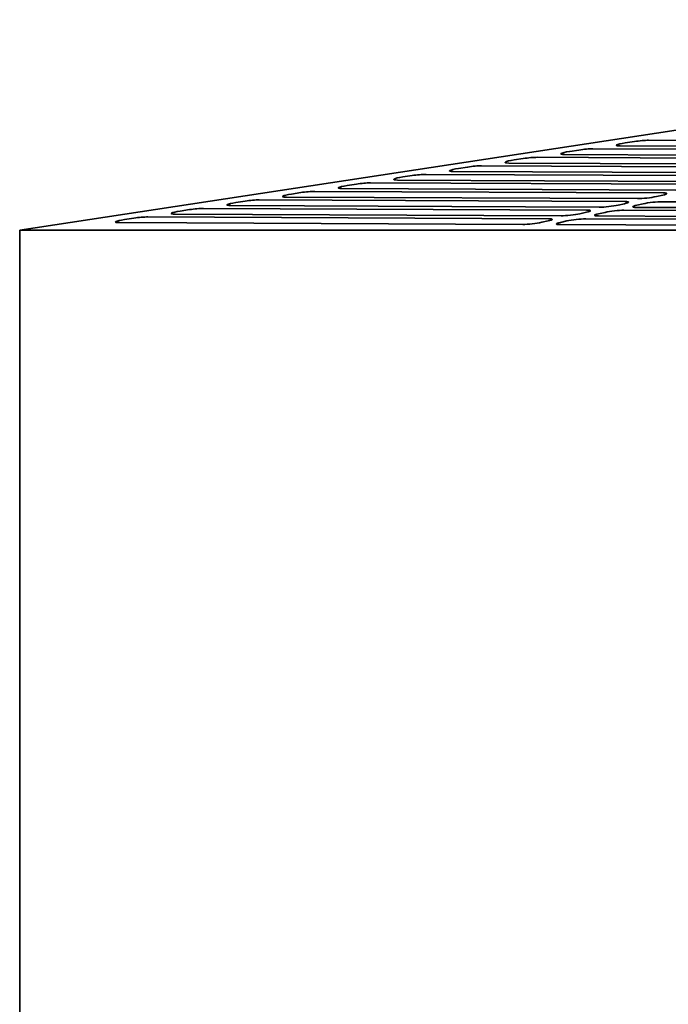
# Model space of a CAD drawing. Header units: millimetres. Extents: x 231 to 1028, y 220 to 672.
# Tile 2 of 11: x 231 to 376, y 446 to 666. Entities that reach past the tile are written whole.
import ezdxf

# ---------------------------------------------------------------- set-up
doc = ezdxf.new("R2010")
doc.units = ezdxf.units.MM
doc.header["$LTSCALE"] = 3
doc.layers.add('Krawędzie widoczne(ISO)', color=7, linetype='Continuous', lineweight=35, true_color=0x262659)

msp = doc.modelspace()

# ---------------------------------------------------------------- linework, layer by layer
at = {"layer": 'Krawędzie widoczne(ISO)'}
for p, q in [((231.5, 618.5), (540.55, 665.5)), ((366.72, 637.97), (368.79, 638.28)), ((371.91, 638.55), (426.36, 638.31)), ((354.3, 636.06), (356.37, 636.38)), ((359.49, 636.65), (417.83, 636.39)), ((420.67, 637.03), (365.57, 637.28)), ((341.88, 634.16), (343.95, 634.48)), ((347.06, 634.75), (409.29, 634.47)), ((412.14, 635.11), (353.15, 635.37)), ((395.07, 631.28), (328.3, 631.57)), ((329.45, 632.26), (331.52, 632.58)), ((334.64, 632.85), (400.76, 632.56)), ((403.6, 633.2), (340.72, 633.47)), ((386.53, 629.36), (315.88, 629.67)), ((317.03, 630.36), (319.1, 630.67)), ((322.22, 630.94), (392.22, 630.64)), ((297.37, 627.14), (375.15, 626.8)), ((377.99, 627.44), (303.46, 627.76)), ((304.61, 628.45), (306.68, 628.77)), ((309.8, 629.04), (383.68, 628.72)), ((279.77, 624.65), (281.84, 624.97)), ((284.95, 625.24), (366.61, 624.88)), ((369.46, 625.52), (291.04, 625.86)), ((292.19, 626.55), (294.26, 626.87)), ((375.1, 626.31), (373.67, 625.99)), ((374.94, 624.84), (456.6, 624.48)), ((267.34, 622.75), (269.41, 623.06)), ((272.53, 623.33), (358.08, 622.96)), ((360.92, 623.6), (278.61, 623.96)), ((366.56, 624.39), (365.14, 624.07)), ((366.4, 622.92), (451.95, 622.55)), ((451.56, 623.2), (369.25, 623.56)), ((369.3, 624.05), (370.72, 624.37)), ((254.92, 620.84), (256.99, 621.16)), ((260.11, 621.43), (349.54, 621.04)), ((352.39, 621.68), (266.19, 622.06)), ((349.49, 620.55), (348.07, 620.23)), ((352.23, 620.21), (353.65, 620.53)), ((358.02, 622.47), (356.6, 622.15)), ((357.87, 621), (447.3, 620.61)), ((446.91, 621.26), (360.71, 621.64)), ((360.76, 622.13), (362.19, 622.45)), ((231.5, 618.5), (231.5, 343)), ((464.94, 618.5), (231.5, 618.5)), ((343.85, 619.76), (253.77, 620.15)), ((442.26, 619.33), (352.18, 619.72))]:
    msp.add_line(p, q, dxfattribs=at)
for centre, major_axis, start_param, end_param in [((369.77, 638.07), (2.98, 0.34), 0.759913, 1.893927), ((355.28, 635.85), (-2.98, -0.34), 5.03552, 7.043098), ((357.35, 636.17), (2.98, 0.34), 0.759913, 1.893927), ((367.7, 637.76), (-2.98, -0.34), 5.03552, 7.043098), ((342.86, 633.95), (-2.98, -0.34), 5.03552, 7.043098), ((344.93, 634.27), (2.98, 0.34), 0.759913, 1.893927), ((330.44, 632.05), (-2.98, -0.34), 5.03552, 7.043098), ((332.51, 632.37), (2.98, 0.34), 0.759913, 1.893927), ((318.01, 630.15), (-2.98, -0.34), 5.03552, 7.043098), ((320.08, 630.46), (2.98, 0.34), 0.759913, 1.893927), ((295.24, 626.66), (2.98, 0.34), 0.759913, 1.893927), ((305.59, 628.24), (-2.98, -0.34), 5.03552, 7.043098), ((307.66, 628.56), (2.98, 0.34), 0.759913, 1.893927), ((282.82, 624.76), (2.98, 0.34), 0.759913, 1.893927), ((293.17, 626.34), (-2.98, -0.34), 5.03552, 7.043098), ((364.48, 624.4), (2.98, 0.34), 5.472301, 7.043098), ((371.59, 626), (-2.98, -0.34), 0.759913, 2.330709), ((372.8, 624.36), (2.98, 0.34), 0.759913, 2.330709), ((373.01, 626.32), (2.98, 0.34), 5.472301, 7.043098), ((268.33, 622.54), (-2.98, -0.34), 5.03552, 7.043098), ((270.4, 622.85), (2.98, 0.34), 0.759913, 1.893927), ((280.75, 624.44), (-2.98, -0.34), 5.03552, 7.043098), ((355.94, 622.48), (2.98, 0.34), 5.472301, 7.043098), ((363.06, 624.08), (-2.98, -0.34), 0.759913, 2.330709), ((364.27, 622.44), (2.98, 0.34), 0.759913, 2.330709), ((371.38, 624.04), (-2.98, -0.34), 5.472301, 7.043098), ((255.9, 620.63), (-2.98, -0.34), 5.03552, 7.043098), ((257.97, 620.95), (2.98, 0.34), 0.759913, 1.893927), ((347.41, 620.56), (2.98, 0.34), 5.472301, 7.043098), ((354.52, 622.16), (-2.98, -0.34), 0.759913, 2.330709), ((355.73, 620.52), (2.98, 0.34), 0.759913, 2.330709), ((362.85, 622.12), (-2.98, -0.34), 5.472301, 7.043098), ((345.99, 620.24), (-2.98, -0.34), 0.759913, 2.330709), ((354.31, 620.2), (-2.98, -0.34), 5.472301, 7.043098)]:
    msp.add_ellipse(centre, major_axis=major_axis, ratio=0.113131, start_param=start_param, end_param=end_param, dxfattribs=at)

doc.saveas('drawing.dxf')
